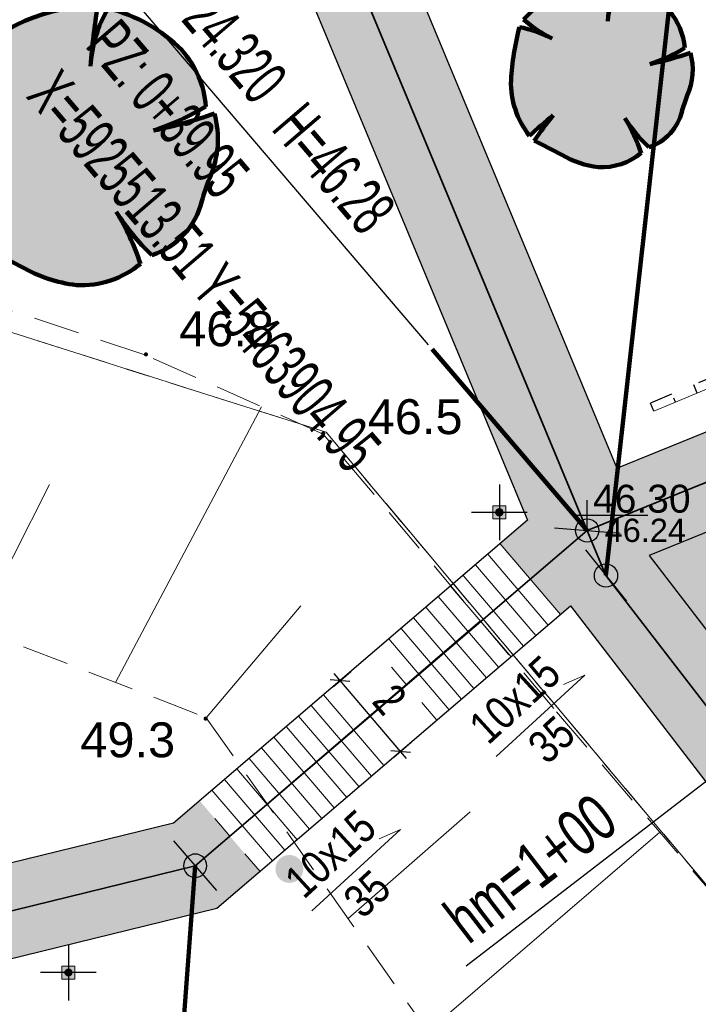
# Model space of a CAD drawing. Header units: metres. Extents: x 0 to 5465380, y 0 to 5925815.
# Tile 37 of 141: x 5463893 to 5463907, y 5925503 to 5925524. Entities that reach past the tile are written whole.
import ezdxf

# ---------------------------------------------------------------- set-up
doc = ezdxf.new("R2010")
doc.units = ezdxf.units.M
for name, pattern in [('1_1MM', [1, 0.5, -0.5]), ('ACAD_ISO10W100', [18.5, 12, -3, 0.5, -3]), ('CENTER2', [1.125, 0.75, -0.125, 0.125, -0.125]), ('HIDDEN', [0.375, 0.25, -0.125]), ('PRZER1-1', [2, 1, -1]), ('PRZER2-1', [3, 2, -1]), ('PRZER3-1', [4, 3, -1])]:
    doc.linetypes.add(name, pattern=pattern)
for name, color, linetype, lineweight in [('! DB - Nawierzchnia zjazdów', 6, 'Continuous', 30), ('#DEMCAD_OPR.OŚW.ZEW_1_Nr_Pióra__3', 30, 'Continuous', 18), ('#DEMCAD_OPR.OŚW.ZEW_1_Nr_Pióra__5', 161, 'Continuous', 25), ('#DEMCAD_OPR.OŚW.ZEW_1_Nr_Pióra__6', 5, 'Continuous', 35), ('$DR - obrzeże 8x30', 34, 'Continuous', 30), ('$DR - osie ścieżek', 7, 'CENTER2', 15), ('$DR - schody', 7, 'Continuous', 13), ('$DR - wyp. chodnik', 44, 'Continuous', 5), ('$DR - zał. arch.', 7, 'Continuous', 13), ('$DR - zał. droga', 7, 'Continuous', 13), ('$DR - zał. mapa', 250, 'Continuous', 0), ('0_Nr_Pióra__205', 150, 'Continuous', 200), ('____rosliny_Nr_Pióra__161', 62, 'Continuous', 0), ('____rosliny_Nr_Pióra__165', 62, 'Continuous', 200)]:
    doc.layers.add(name, color=color, linetype=linetype, lineweight=lineweight)
for name, color, linetype in [('$DR - wymiary', 7, 'Continuous'), ('____rosliny', 7, 'Continuous'), ('AecObjExplode_rys 1_Vport_D5A', 7, 'Continuous'), ('AecObjExplode_rys 3_Vport_DDD', 7, 'Continuous'), ('AecObjExplode_rys 4_Vport_E22', 7, 'Continuous'), ('C-DROGI-SYTUACJA', 7, 'Continuous'), ('C-DROGI-SYTUACJA-ETYKIETY', 7, 'Continuous'), ('C-TEREN-SKARPY', 94, 'Continuous')]:
    doc.layers.add(name, color=color, linetype=linetype)
for name, color, linetype, lineweight, true_color in [('CC_Punkt wysokościowy', 7, 'Continuous', 18, 0x0a0909), ('CC_Skarpa', 7, 'PRZER2-1', 18, 0x0a0909), ('EGBK02', 7, 'PRZER3-1', 18, 0x008000), ('EGBU01', 7, 'PRZER1-1', 18, 0x008000)]:
    doc.layers.add(name, color=color, linetype=linetype, lineweight=lineweight, true_color=true_color)
doc.styles.add('Arial', font='arial.ttf')
doc.styles.add('ARIAL 2', font='ARIALN.TTF')
doc.styles.add('simplex', font='ARIALN.TTF', dxfattribs={"width": 0.7})
doc.styles.get("Standard").update_dxf_attribs({"font": 'arial.ttf'})
doc.dimstyles.new('LINIOWY', dxfattribs={"dimtxt": 0.7, "dimasz": 0.3, "dimexe": 0.3, "dimexo": 0, "dimgap": 0.2, "dimtad": 1, "dimzin": 9, "dimdsep": 46, "dimtxsty": 'ARIAL 2', "dimblk": 'OBLIQUE', "dimcen": 0, "dimdle": 0.2, "dimclrd": 7, "dimclre": 7, "dimclrt": 1, "dimadec": 0, "dimazin": 0, "dimtfac": 1, "dimtofl": 0, "dimtmove": 1, "dimatfit": 3, "dimldrblk": 'OBLIQUE', "dimfxl": 0.3, "dimfxlon": 1, "dimtolj": 1, "dimtzin": 1, "dimarcsym": 0})
pattern_1 = [(37.5, (500, 0), (-0.01600031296, 0.48941323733), [0, -0.38608, 0, -0.4318, 0, -0.41275]), (7.5, (500, 0), (0.44952328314, 0.71682510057), [0, -0.20828, 0, -0.34798, 0, -0.13335]), (327.5, (499.6876, 0), (0.790992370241, 0.001437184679), [0, -0.127, 0, -0.4572, 0, -0.5969]), (317.5, (499.6876, 0), (0.76355645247, 0.22292932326), [0, -0.0635, 0, -0.29972, 0, -0.3429])]

# ---------------------------------------------------------------- blocks, each defined once
blk = doc.blocks.new('GK.6640.1913.2022 szara')
at = {"layer": 'CC_Punkt wysokościowy'}
for points in [[(5463895.51, 5925517.293, 1), (5463895.42, 5925517.293, 1)], [(5463899.321, 5925515.591, 1), (5463899.231, 5925515.591, 1)], [(5463896.793, 5925509.467, 1), (5463896.703, 5925509.467, 1)]]:
    blk.add_hatch(color=252, dxfattribs=at).paths.add_polyline_path(points)
at = {"layer": 'CC_Skarpa', "color": 252, "ltscale": 0.5}
for p, q in [((5463895.44, 5925517.284), (5463864.924, 5925527.372)), ((5463899.278, 5925515.579), (5463895.44, 5925517.284)), ((5463904.233, 5925509.687), (5463899.278, 5925515.579)), ((5463888.641, 5925512.637), (5463896.762, 5925509.486)), ((5463896.762, 5925509.486), (5463905.237, 5925497.494))]:
    blk.add_line(p, q, dxfattribs=at)
at = {"layer": 'CC_Skarpa', "color": 252, "linetype": 'Continuous'}
for points in [[(5463897.949, 5925516.169), (5463894.809, 5925510.244)], [(5463891.82, 5925511.403), (5463893.391, 5925514.495)], [(5463896.762, 5925509.486), (5463898.797, 5925511.889)], [(5463902.651, 5925511.568), (5463898.071, 5925507.634)], [(5463899.811, 5925505.171), (5463902.437, 5925507.461)], [(5463901.527, 5925502.744), (5463906.515, 5925507.025)]]:
    blk.add_lwpolyline(points, dxfattribs=at)
at = {"layer": 'CC_Skarpa', "color": 252, "ltscale": 0.5}
blk.add_lwpolyline([(5463931.689, 5925440.267), (5463940.137, 5925443.742), (5463946.948, 5925448.19), (5463951.244, 5925452.123), (5463952.609, 5925454.049), (5463953.066, 5925457.228), (5463951.756, 5925461.416), (5463950.878, 5925471.737), (5463947.1, 5925482.79), (5463946.13, 5925487.11), (5463937.87, 5925497.24), (5463908.85, 5925504.3), (5463904.233, 5925509.687)], dxfattribs=at)
at = {"layer": 'EGBK02', "color": 252, "linetype": 'PRZER3-1', "lineweight": 18, "ltscale": 0.5}
blk.add_lwpolyline([(5463856.962, 5925537.116), (5463860.732, 5925527.855), (5463899.34, 5925515.62), (5463908.85, 5925504.3), (5463937.87, 5925497.24), (5463946.13, 5925487.11), (5463947.1, 5925482.79), (5463950.95, 5925472.07), (5463950.99, 5925465.56), (5463952.34, 5925458.74), (5463949.58, 5925451.92), (5463960.738, 5925457.702), (5463976.53, 5925486.659), (5463970.344, 5925578.524), (5463983.032, 5925590.042), (5463928.32, 5925650.72), (5463927.256, 5925651.9), (5463894.766, 5925638.737), (5463911.73, 5925597.06), (5463843.77, 5925569.527)], close=True, dxfattribs=at)
blk.add_lwpolyline([(5463949.58, 5925451.92), (5463952.34, 5925458.74), (5463950.99, 5925465.56), (5463950.95, 5925472.07), (5463947.1, 5925482.79), (5463946.13, 5925487.11), (5463937.87, 5925497.24), (5463908.85, 5925504.3), (5463899.34, 5925515.62), (5463860.732, 5925527.855), (5463856.962, 5925537.116), (5463843.77, 5925569.527), (5463911.73, 5925597.06), (5463894.766, 5925638.737), (5463873.872, 5925630.272)], dxfattribs=at)
at = {"layer": 'EGBU01', "color": 252, "linetype": 'PRZER1-1', "ltscale": 0.5}
blk.add_lwpolyline([(5463856.962, 5925537.116), (5463860.732, 5925527.855), (5463899.34, 5925515.62), (5463908.85, 5925504.3), (5463937.87, 5925497.24), (5463946.13, 5925487.11), (5463947.1, 5925482.79), (5463950.95, 5925472.07), (5463950.99, 5925465.56), (5463952.34, 5925458.74), (5463949.58, 5925451.92), (5463960.738, 5925457.702), (5463976.53, 5925486.659), (5463970.344, 5925578.524), (5463983.032, 5925590.042), (5463928.32, 5925650.72), (5463927.256, 5925651.9), (5463894.766, 5925638.737), (5463911.73, 5925597.06), (5463843.77, 5925569.527)], close=True, dxfattribs=at)
blk.add_lwpolyline([(5463806.614, 5925471.382), (5463834.211, 5925487.415), (5463882.115, 5925416.963), (5463949.58, 5925451.92), (5463952.34, 5925458.74), (5463950.99, 5925465.56), (5463950.95, 5925472.07), (5463947.1, 5925482.79), (5463946.13, 5925487.11), (5463937.87, 5925497.24), (5463908.85, 5925504.3), (5463899.34, 5925515.62), (5463860.732, 5925527.855)], dxfattribs=at)
at = {"layer": 'CC_Punkt wysokościowy', "color": 252, "lineweight": 0, "style": 'Arial'}
for s, p in [('46.8', (5463896.18, 5925517.469)), ('46.5', (5463900.233, 5925515.58)), ('49.3', (5463894.054, 5925508.636))]:
    blk.add_text(s, height=0.75, dxfattribs=at).set_placement(p)
blk = doc.blocks.new('Symbol drzewa rzut 1 12_2', base_point=(5464021.331, 5925651.474))
at = {"layer": '____rosliny_Nr_Pióra__161', "linetype": 'Continuous'}
blk.add_hatch(color=256, dxfattribs=at).paths.add_polyline_path([(5464019.976, 5925648.908, 0.102387), (5464021.145, 5925648.482, 0.189926), (5464022.532, 5925648.9, 0.058172), (5464022.043, 5925650.033, 0.060987), (5464022.784, 5925649.08, 0.261493), (5464023.889, 5925650.213, -0.023868), (5464024.071, 5925650.708, 0.176093), (5464024.209, 5925652.088, -0.033475), (5464022.89, 5925651.757, 0.059133), (5464024.03, 5925652.246, 0.165491), (5464023.55, 5925653.464, 0.138163), (5464021.983, 5925654.408, 0.117282), (5464021.574, 5925653.179, -0.017941), (5464021.76, 5925654.455, 0.21157), (5464018.862, 5925653.307, 0.07472), (5464019.763, 5925652.668, 0.066738), (5464018.72, 5925653.064, 0.048896), (5464018.403, 5925651.358, 0.176271), (5464018.949, 5925649.555, -0.009616), (5464019.736, 5925650.192, 0.030984), (5464019.1, 5925649.388, -0.00375)], flags=0)
at = {"layer": '____rosliny_Nr_Pióra__165', "linetype": 'Continuous'}
for centre, radius, start, end in [((5464021.606, 5925650.61), 3.848, 87.7038, 135.4874), ((5464039.435, 5925651.228), 17.968, 169.6537, 173.7651), ((5464024.363, 5925652.933), 2.799, 148.201, 174.9578), ((5464021.092, 5925651.156), 3.372, 43.1971, 74.6625), ((5464022, 5925652.149), 2.032, 2.7308, 40.3178), ((5464021.44, 5925655.985), 3.717, 226.083, 243.1759), ((5464027.263, 5925650.594), 8.893, 163.8748, 175.0721), ((5464017.763, 5925648.978), 4.197, 61.5472, 76.8198), ((5464021.4, 5925656.805), 5.263, 286.4462, 299.9827), ((5464021.086, 5925661.76), 10.165, 280.2246, 287.8936), ((5464022.242, 5925651.587), 2.029, 334.319, 14.2669), ((5464021.154, 5925651.207), 2.755, 176.8614, 216.849), ((5464029.159, 5925648.553), 5.525, 157.0402, 162.5092), ((5464035.9, 5925629.435), 26.309, 127.9083, 130.1121), ((5464025.894, 5925644.662), 8.277, 138.0797, 145.1786), ((5464022.327, 5925650.631), 1.616, 286.4227, 345.04), ((5464026.305, 5925652.583), 4.967, 210.8951, 224.8549), ((5464017.436, 5925647.374), 5.32, 16.6807, 29.9976), ((5463987.474, 5925590.705), 66.663, 60.81982, 61.67915), ((5464021.589, 5925651.518), 3.068, 238.2841, 261.668), ((5464021.307, 5925650.451), 1.976, 265.2902, 308.3056)]:
    blk.add_arc(centre, radius, start, end, dxfattribs=at)
blk = doc.blocks.new('Symbol drzewa rzut 1 12', base_point=(5464021.331, 5925651.474))
at = {"layer": '____rosliny_Nr_Pióra__161', "linetype": 'Continuous'}
blk.add_hatch(color=256, dxfattribs=at).paths.add_polyline_path([(5464020.428, 5925649.763, 0.102387), (5464021.207, 5925649.479, 0.189926), (5464022.131, 5925649.758, 0.058172), (5464021.806, 5925650.513, 0.060987), (5464022.3, 5925649.878, 0.261493), (5464023.036, 5925650.633, -0.023868), (5464023.157, 5925650.963, 0.176093), (5464023.249, 5925651.883, -0.033475), (5464022.37, 5925651.663, 0.059133), (5464023.13, 5925651.989, 0.165491), (5464022.81, 5925652.801, 0.138163), (5464021.766, 5925653.43, 0.117282), (5464021.493, 5925652.611, -0.017941), (5464021.617, 5925653.461, 0.21157), (5464019.685, 5925652.696, 0.07472), (5464020.285, 5925652.27, 0.066738), (5464019.59, 5925652.534, 0.048896), (5464019.379, 5925651.397, 0.176271), (5464019.743, 5925650.195, -0.009616), (5464020.267, 5925650.619, 0.030984), (5464019.843, 5925650.083, -0.00375)], flags=0)
at = {"layer": '____rosliny_Nr_Pióra__165', "linetype": 'Continuous'}
for centre, radius, start, end in [((5464021.514, 5925650.898), 2.565, 87.7038, 135.4874), ((5464033.401, 5925651.31), 11.978, 169.6537, 173.7651), ((5464023.352, 5925652.446), 1.866, 148.201, 174.9578), ((5464021.171, 5925651.262), 2.248, 43.1971, 74.6625), ((5464021.403, 5925654.481), 2.478, 226.083, 243.1759), ((5464021.777, 5925651.924), 1.355, 2.7308, 40.3178), ((5464025.286, 5925650.887), 5.929, 163.8748, 175.0721), ((5464018.952, 5925649.81), 2.798, 61.5472, 76.8198), ((5464021.377, 5925655.028), 3.509, 286.4462, 299.9827), ((5464021.167, 5925658.332), 6.776, 280.2246, 287.8936), ((5464021.938, 5925651.55), 1.353, 334.319, 14.2669), ((5464021.213, 5925651.296), 1.837, 176.8614, 216.849), ((5464026.549, 5925649.526), 3.684, 157.0402, 162.5092), ((5464031.043, 5925636.781), 17.539, 127.9083, 130.1121), ((5464024.373, 5925646.933), 5.518, 138.0797, 145.1786), ((5464021.995, 5925650.912), 1.078, 286.4227, 345.04), ((5464024.647, 5925652.213), 3.311, 210.8951, 224.8549), ((5464018.734, 5925648.74), 3.546, 16.6807, 29.9976), ((5463998.76, 5925610.961), 44.442, 60.8198, 61.6791), ((5464021.503, 5925651.503), 2.046, 238.2841, 261.668), ((5464021.315, 5925650.792), 1.317, 265.2902, 308.3056)]:
    blk.add_arc(centre, radius, start, end, dxfattribs=at)
blk = doc.blocks.new('świetlica_bezrzecze_PB_PZT oczyszczony')
at = {"layer": '#DEMCAD_OPR.OŚW.ZEW_1_Nr_Pióra__3', "linetype": 'Continuous'}
for points in [[(5463903.135, 5925513.899, 1), (5463902.99, 5925513.899, 1)], [(5463893.87, 5925504.01, 1), (5463893.725, 5925504.01, 1)]]:
    blk.add_hatch(color=256, dxfattribs=at).paths.add_polyline_path(points, flags=0)
at = {"layer": '#DEMCAD_OPR.OŚW.ZEW_1_Nr_Pióra__6', "linetype": 'Continuous'}
for points in [[(5463903.203, 5925514.039), (5463902.923, 5925514.039), (5463902.923, 5925513.759), (5463903.203, 5925513.759)], [(5463893.938, 5925504.15), (5463893.658, 5925504.15), (5463893.658, 5925503.87), (5463893.938, 5925503.87)]]:
    blk.add_hatch(color=256, dxfattribs=at).paths.add_polyline_path(points, flags=0)
at = {"layer": '0_Nr_Pióra__205', "linetype": 'Continuous'}
blk.add_hatch(color=256, dxfattribs=at).paths.add_polyline_path([(5463898.249, 5925506.236, 1), (5463898.849, 5925506.236, 1)], flags=0)
at = {"layer": '#DEMCAD_OPR.OŚW.ZEW_1_Nr_Pióra__3', "linetype": 'Continuous', "flags": 128}
for points in [[(5463902.923, 5925514.039), (5463903.203, 5925514.039), (5463903.203, 5925513.759), (5463902.923, 5925513.759)], [(5463893.658, 5925504.15), (5463893.938, 5925504.15), (5463893.938, 5925503.87), (5463893.658, 5925503.87)]]:
    blk.add_lwpolyline(points, close=True, dxfattribs=at)
at = {"layer": '#DEMCAD_OPR.OŚW.ZEW_1_Nr_Pióra__5', "linetype": 'Continuous', "flags": 128}
for points in [[(5463903.063, 5925514.499), (5463903.063, 5925513.299)], [(5463903.663, 5925513.899), (5463902.463, 5925513.899)], [(5463893.798, 5925504.61), (5463893.798, 5925503.41)], [(5463894.398, 5925504.01), (5463893.198, 5925504.01)]]:
    blk.add_lwpolyline(points, dxfattribs=at)
at = {"layer": '#DEMCAD_OPR.OŚW.ZEW_1_Nr_Pióra__6', "linetype": 'Continuous'}
for centre in [(5463903.063, 5925513.899), (5463893.798, 5925504.01)]:
    blk.add_circle(centre, 0.0725, dxfattribs=at)
at = {"layer": '____rosliny', "linetype": 'Continuous', "rotation": 1.544128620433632}
for name, p in [('Symbol drzewa rzut 1 12', (5463905.263, 5925523.315)), ('Symbol drzewa rzut 1 12_2', (5463894.076, 5925521.779))]:
    blk.add_blockref(name, p, dxfattribs=at)
blk = doc.blocks.new('Rys. 2. Plan sytuacyjny Cynamonowa')
at = {"layer": '! DB - Nawierzchnia zjazdów', "lineweight": 9, "true_color": 0x5994a6}
h = blk.add_hatch(dxfattribs=at)
h.set_pattern_fill('ANSI37', color=135, scale=0.15, angle=26)
h.set_pattern_definition([(71, (0, 0), (-0.45030322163, 0.15505183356), []), (161, (0, 0), (-0.15505183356, -0.45030322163), [])])
edge = h.paths.add_edge_path()
edge.add_line((5463812.143, 5925608.65), (5463827.843, 5925615.171))
edge.add_arc((5463830.144, 5925609.63), 6, 112.5554, 202.1104)
edge.add_line((5463824.586, 5925607.372), (5463896.975, 5925429.191))
edge.add_arc((5463902.534, 5925431.449), 6, 202.1104, 297.3667)
edge.add_line((5463905.292, 5925426.121), (5463890.131, 5925418.273))
edge.add_arc((5463887.373, 5925423.602), 6, 297.3667, 382.1104)
edge.add_line((5463892.931, 5925425.86), (5463820.003, 5925605.367))
edge.add_arc((5463814.444, 5925603.109), 6, 22.1104, 112.5569)
blk = doc.blocks.new('_OBLIQUE')
at = {"color": 0, "linetype": 'ByBlock'}
blk.add_line((-0.5, -0.5), (0.5, 0.5), dxfattribs=at)
blk = doc.blocks.new('*D78')
at = {"layer": '$DR - wymiary', "color": 7, "lineweight": -2, "transparency": 16777216}
for p, q in [((5463899.494, 5925510.16), (5463899.868, 5925510.479)), ((5463901.069, 5925508.612), (5463899.51, 5925510.436)), ((5463900.794, 5925508.64), (5463901.167, 5925508.959))]:
    blk.add_line(p, q, dxfattribs=at)
at = {"layer": 'Defpoints', "color": 0, "transparency": 16777216}
for p in [(5463899.494, 5925510.16), (5463899.64, 5925510.284), (5463900.794, 5925508.64)]:
    blk.add_point(p, dxfattribs=at)
at = {"layer": '$DR - wymiary', "color": 7, "lineweight": -2, "transparency": 16777216, "xscale": 0.3, "yscale": 0.3, "zscale": 0.3}
for p, rotation in [((5463899.64, 5925510.284), 130.5200557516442), ((5463900.939, 5925508.764), 310.5200557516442)]:
    blk.add_blockref('_OBLIQUE', p, dxfattribs=dict(at, rotation=rotation))
at = {"layer": '$DR - wymiary', "color": 1, "transparency": 16777216, "insert": (5463900.708, 5925509.882), "char_height": 0.7, "attachment_point": 5, "rotation": 310.5201, "style": 'ARIAL 2'}
blk.add_mtext('\\A1;2', dxfattribs=at)
blk = doc.blocks.new('*D133')
at = {"layer": '$DR - wymiary', "color": 7, "lineweight": -2, "transparency": 16777216}
for p, q in [((5463958.17, 5925515.873), (5463958.986, 5925515.873)), ((5463958.986, 5925515.873), (5463959.586, 5925514.871)), ((5463959.586, 5925514.871), (5463964.552, 5925514.871))]:
    blk.add_line(p, q, dxfattribs=at)
at = {"layer": 'Defpoints', "color": 0, "transparency": 16777216}
for p in [(5463958.17, 5925515.873), (5463960.186, 5925514.871), (0, 0)]:
    blk.add_point(p, dxfattribs=at)
at = {"layer": '$DR - wymiary', "color": 1, "transparency": 16777216, "insert": (5463962.469, 5925515.428), "char_height": 0.7, "attachment_point": 5, "style": 'ARIAL 2'}
blk.add_mtext('\\A1;5925515.87', dxfattribs=at)
blk = doc.blocks.new('*D134')
at = {"layer": '$DR - wymiary', "color": 7, "lineweight": -2, "transparency": 16777216}
for p, q in [((5463958.17, 5925515.873), (5463958.17, 5925515.181)), ((5463958.17, 5925515.181), (5463956.957, 5925514.581)), ((5463956.957, 5925514.581), (5463956.957, 5925509.614))]:
    blk.add_line(p, q, dxfattribs=at)
at = {"layer": 'Defpoints', "color": 0, "transparency": 16777216}
for p in [(5463958.17, 5925515.873), (5463956.957, 5925513.981), (0, 0)]:
    blk.add_point(p, dxfattribs=at)
at = {"layer": '$DR - wymiary', "color": 1, "transparency": 16777216, "insert": (5463956.399, 5925511.698), "char_height": 0.7, "attachment_point": 5, "rotation": 90, "style": 'ARIAL 2'}
blk.add_mtext('\\A1;5463958.17', dxfattribs=at)
blk = doc.blocks.new('*D135')
at = {"layer": '$DR - wymiary', "color": 7, "lineweight": -2, "transparency": 16777216}
for p, q in [((5463954.935, 5925543.267), (5463950.079, 5925543.267)), ((5463955.535, 5925542.11), (5463954.935, 5925543.267)), ((5463956.528, 5925542.11), (5463955.535, 5925542.11))]:
    blk.add_line(p, q, dxfattribs=at)
at = {"layer": 'Defpoints', "color": 0, "transparency": 16777216}
for p in [(5463954.335, 5925543.267), (5463956.528, 5925542.11), (0, 0)]:
    blk.add_point(p, dxfattribs=at)
at = {"layer": '$DR - wymiary', "color": 1, "transparency": 16777216, "insert": (5463952.107, 5925543.825), "char_height": 0.7, "attachment_point": 5, "style": 'ARIAL 2'}
blk.add_mtext('\\A1;5925542.11', dxfattribs=at)
blk = doc.blocks.new('*D136')
at = {"layer": '$DR - wymiary', "color": 7, "lineweight": -2, "transparency": 16777216}
blk.add_line((5463956.528, 5925542.11), (5463956.528, 5925536.093), dxfattribs=at)
at = {"layer": 'Defpoints', "color": 0, "transparency": 16777216}
for p in [(5463956.528, 5925542.11), (5463956.528, 5925540.459), (0, 0)]:
    blk.add_point(p, dxfattribs=at)
at = {"layer": '$DR - wymiary', "color": 1, "transparency": 16777216, "insert": (5463955.971, 5925538.176), "char_height": 0.7, "attachment_point": 5, "rotation": 90, "style": 'ARIAL 2'}
blk.add_mtext('\\A1;5463956.53', dxfattribs=at)
blk = doc.blocks.new('*D137')
at = {"layer": '$DR - wymiary', "color": 7, "lineweight": -2, "transparency": 16777216}
blk.add_line((5463958.724, 5925585.382), (5463964.93, 5925585.382), dxfattribs=at)
at = {"layer": 'Defpoints', "color": 0, "transparency": 16777216}
for p in [(5463958.724, 5925585.382), (5463960.561, 5925585.382), (0, 0)]:
    blk.add_point(p, dxfattribs=at)
at = {"layer": '$DR - wymiary', "color": 1, "transparency": 16777216, "insert": (5463962.845, 5925585.94), "char_height": 0.7, "attachment_point": 5, "style": 'ARIAL 2'}
blk.add_mtext('\\A1;5925585.38', dxfattribs=at)
blk = doc.blocks.new('*D138')
at = {"layer": '$DR - wymiary', "color": 7, "lineweight": -2, "transparency": 16777216}
blk.add_line((5463958.724, 5925585.382), (5463958.724, 5925592.131), dxfattribs=at)
at = {"layer": 'Defpoints', "color": 0, "transparency": 16777216}
for p in [(5463958.724, 5925587.769), (5463958.724, 5925585.382), (0, 0)]:
    blk.add_point(p, dxfattribs=at)
at = {"layer": '$DR - wymiary', "color": 1, "transparency": 16777216, "insert": (5463958.166, 5925590.05), "char_height": 0.7, "attachment_point": 5, "rotation": 90, "style": 'ARIAL 2'}
blk.add_mtext('\\A1;5463958.72', dxfattribs=at)
blk = doc.blocks.new('*D139')
at = {"layer": '$DR - wymiary', "color": 7, "lineweight": -2, "transparency": 16777216}
blk.add_line((5463922.753, 5925589.968), (5463916.372, 5925589.968), dxfattribs=at)
at = {"layer": 'Defpoints', "color": 0, "transparency": 16777216}
for p in [(5463920.738, 5925589.968), (5463922.753, 5925589.968), (0, 0)]:
    blk.add_point(p, dxfattribs=at)
at = {"layer": '$DR - wymiary', "color": 1, "transparency": 16777216, "insert": (5463918.455, 5925590.526), "char_height": 0.7, "attachment_point": 5, "style": 'ARIAL 2'}
blk.add_mtext('\\A1;5925589.97', dxfattribs=at)
blk = doc.blocks.new('*D140')
at = {"layer": '$DR - wymiary', "color": 7, "lineweight": -2, "transparency": 16777216}
blk.add_line((5463922.753, 5925589.968), (5463922.753, 5925583.407), dxfattribs=at)
at = {"layer": 'Defpoints', "color": 0, "transparency": 16777216}
for p in [(5463922.753, 5925589.968), (5463922.753, 5925587.778), (0, 0)]:
    blk.add_point(p, dxfattribs=at)
at = {"layer": '$DR - wymiary', "color": 1, "transparency": 16777216, "insert": (5463922.195, 5925585.493), "char_height": 0.7, "attachment_point": 5, "rotation": 90, "style": 'ARIAL 2'}
blk.add_mtext('\\A1;5463922.75', dxfattribs=at)
blk = doc.blocks.new('*D141')
at = {"layer": '$DR - wymiary', "color": 7, "lineweight": -2, "transparency": 16777216}
blk.add_line((5463902.252, 5925579.937), (5463902.252, 5925574.012), dxfattribs=at)
at = {"layer": 'Defpoints', "color": 0, "transparency": 16777216}
for p in [(5463902.252, 5925579.937), (5463902.252, 5925578.383), (0, 0)]:
    blk.add_point(p, dxfattribs=at)
at = {"layer": '$DR - wymiary', "color": 1, "transparency": 16777216, "insert": (5463901.695, 5925576.097), "char_height": 0.7, "attachment_point": 5, "rotation": 90, "style": 'ARIAL 2'}
blk.add_mtext('\\A1;5463902.25', dxfattribs=at)
blk = doc.blocks.new('*D142')
at = {"layer": '$DR - wymiary', "color": 7, "lineweight": -2, "transparency": 16777216}
blk.add_line((5463902.252, 5925579.937), (5463895.575, 5925579.937), dxfattribs=at)
at = {"layer": 'Defpoints', "color": 0, "transparency": 16777216}
for p in [(5463899.94, 5925579.937), (5463902.252, 5925579.937), (0, 0)]:
    blk.add_point(p, dxfattribs=at)
at = {"layer": '$DR - wymiary', "color": 1, "transparency": 16777216, "insert": (5463897.658, 5925580.495), "char_height": 0.7, "attachment_point": 5, "style": 'ARIAL 2'}
blk.add_mtext('\\A1;5925579.94', dxfattribs=at)
blk = doc.blocks.new('AeccTickCircle')
at = {"color": 0, "linetype": 'ByBlock', "lineweight": -2}
blk.add_circle((0, 0), 0.5, dxfattribs=at)
blk = doc.blocks.new('kota')
at = {"color": 0, "linetype": 'ByBlock', "lineweight": -2}
for p, q in [((0, 0), (0, 1)), ((2, 0.5), (-0.5, 0.5)), ((-0.5, 0.5), (0, 0))]:
    blk.add_line(p, q, dxfattribs=at)
blk = doc.blocks.new('AecObjExplode_rys 1_Vport_D5A')
at = {"layer": 'C-DROGI-SYTUACJA', "color": 152, "linetype": 'ACAD_ISO10W100', "lineweight": 35, "ltscale": 4}
for p, q in [((5463889.13, 5925551.523), (5463905.355, 5925512.541)), ((5463904.952, 5925513.509), (5463927.486, 5925522.658)), ((5463896.524, 5925506.305), (5463904.952, 5925513.509)), ((5463905.355, 5925512.541), (5463911.184, 5925504.964)), ((5463873.067, 5925500.564), (5463896.524, 5925506.305))]:
    blk.add_line(p, q, dxfattribs=at)
at = {"layer": 'C-DROGI-SYTUACJA', "color": 92, "linetype": 'Continuous', "lineweight": 9}
blk.add_line((5463925.109, 5925523.832), (5463906.381, 5925516.075), dxfattribs=at)
at = {"layer": 'C-DROGI-SYTUACJA-ETYKIETY', "color": 1, "linetype": 'Continuous', "lineweight": -3}
for p, q in [((5463901.541, 5925517.5), (5463895.044, 5925525.102)), ((5463908.294, 5925508.72), (5463902.35, 5925504.147))]:
    blk.add_line(p, q, dxfattribs=at)
at = {"layer": 'C-TEREN-SKARPY', "color": 92, "linetype": 'HIDDEN', "lineweight": -3, "ltscale": 5}
blk.add_line((5463911.954, 5925518.612), (5463906.31, 5925516.246), dxfattribs=at)
at = {"layer": 'C-TEREN-SKARPY', "color": 92, "linetype": 'Continuous', "lineweight": -3}
for p, q in [((5463907.317, 5925516.462, 46.205), (5463907.244, 5925516.638, 46.11)), ((5463906.381, 5925516.075), (5463906.31, 5925516.246)), ((5463906.849, 5925516.269, 46.228), (5463906.813, 5925516.355, 46.181))]:
    blk.add_line(p, q, dxfattribs=at)
at = {"layer": '$DR - wymiary', "color": 7, "linetype": 'Continuous', "lineweight": -3, "xscale": 0.6500000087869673, "yscale": 0.6500000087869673, "zscale": 0.6500000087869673}
blk.add_blockref('kota', (5463904.952, 5925513.509), dxfattribs=at)
at = {"layer": '$DR - wymiary', "color": 1, "linetype": 'Continuous', "lineweight": -3}
for p, xscale, yscale, zscale, rotation in [((5463904.952, 5925513.509), 0.4999999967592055, 0.4999999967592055, 0.4999999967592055, 40.52005576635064), ((5463905.355, 5925512.541), 0.4999999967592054, 0.4999999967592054, 0.4999999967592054, 292.5970877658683)]:
    blk.add_blockref('AeccTickCircle', p, dxfattribs=dict(at, xscale=xscale, yscale=yscale, zscale=zscale, rotation=rotation))
at = {"layer": '$DR - wymiary', "color": 1, "linetype": 'Continuous', "lineweight": -3, "extrusion": (2.91175e-17, -1.18953e-16, -1), "xscale": 0.4999999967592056, "yscale": 0.4999999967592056, "zscale": 0.4999999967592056, "rotation": 166.2455059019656}
blk.add_blockref('AeccTickCircle', (-5463896.524, 5925506.305), dxfattribs=at)
at = {"layer": 'C-DROGI-SYTUACJA-ETYKIETY', "color": 1, "linetype": 'Continuous', "lineweight": -3, "char_height": 1, "style": 'simplex'}
for s, insert, attachment_point, rotation in [('{\\fArial Narrow|b0|i0|c0|p34;L=24.320}', (5463895.598, 5925525.165), 7, 310.52), ('PZ: 0+39.95\\PX=5925513.51 Y=5463904.95', (5463894.895, 5925524.564), 1, 310.52), ('{\\fArial|b0|i0|c0|p34;hm=\\fArial|b0|i0|c238|p34;1+00\\fArial|b0|i0|c0|p34;}', (5463902.407, 5925504.585), 7, 37.572), ('PZ: 1+04.74\\PX=5925504.96 Y=5463911.18', (5463902.875, 5925494.643), 7, 37.572)]:
    blk.add_mtext(s, dxfattribs=dict(at, insert=insert, attachment_point=attachment_point, rotation=rotation))
at = {"layer": 'C-DROGI-SYTUACJA-ETYKIETY', "color": 7, "linetype": 'Continuous', "lineweight": -3, "insert": (5463898.899, 5925522.779), "char_height": 1, "attachment_point": 1, "rotation": 310.52, "style": 'simplex'}
blk.add_mtext('{\\fArial Narrow|b0|i0|c238|p34;H=}46.28', dxfattribs=at)
at = {"layer": 'C-DROGI-SYTUACJA-ETYKIETY', "color": 1, "linetype": 'Continuous', "lineweight": -3, "insert": (5463905.077, 5925513.884), "char_height": 0.6, "attachment_point": 7}
blk.add_mtext('46.30', dxfattribs=at)
at = {"layer": 'C-DROGI-SYTUACJA-ETYKIETY', "color": 7, "linetype": 'Continuous', "lineweight": -3, "insert": (5463905.327, 5925513.509), "char_height": 0.5, "attachment_point": 4}
blk.add_mtext('{\\fArial|b0|i0|c238|p34;46.24}', dxfattribs=at)
at = {"layer": 'C-DROGI-SYTUACJA-ETYKIETY', "color": 7, "linetype": 'Continuous', "lineweight": -3}
for points in [[(5463905.355, 5925512.541), (5463906.706, 5925524.682)], [(5463904.952, 5925513.509), (5463901.622, 5925517.405)], [(5463896.524, 5925506.305), (5463896.101, 5925500.589)]]:
    blk.add_leader(points, dimstyle='LINIOWY', override={"dimscale": 1, "dimasz": 0, "dimclrd": 256, "dimlwd": 65535}, dxfattribs=at)
blk = doc.blocks.new('AecObjExplode_rys 4_Vport_E22')
at = {"layer": 'C-DROGI-SYTUACJA', "color": 152, "linetype": 'ACAD_ISO10W100', "lineweight": 35, "ltscale": 4}
for p, q in [((5463889.13, 5925551.523), (5463905.355, 5925512.541)), ((5463904.952, 5925513.509), (5463927.486, 5925522.658)), ((5463896.524, 5925506.305), (5463904.952, 5925513.509)), ((5463905.355, 5925512.541), (5463911.184, 5925504.964)), ((5463873.067, 5925500.564), (5463896.524, 5925506.305))]:
    blk.add_line(p, q, dxfattribs=at)
at = {"layer": 'C-DROGI-SYTUACJA', "color": 92, "linetype": 'Continuous', "lineweight": 9}
blk.add_line((5463925.109, 5925523.832), (5463906.381, 5925516.075), dxfattribs=at)
at = {"layer": 'C-DROGI-SYTUACJA-ETYKIETY', "color": 1, "linetype": 'Continuous', "lineweight": -3}
for p, q in [((5463901.541, 5925517.5), (5463895.044, 5925525.102)), ((5463908.294, 5925508.72), (5463902.35, 5925504.147))]:
    blk.add_line(p, q, dxfattribs=at)
at = {"layer": 'C-TEREN-SKARPY', "color": 92, "linetype": 'HIDDEN', "lineweight": -3, "ltscale": 5}
blk.add_line((5463911.954, 5925518.612), (5463906.31, 5925516.246), dxfattribs=at)
at = {"layer": 'C-TEREN-SKARPY', "color": 92, "linetype": 'Continuous', "lineweight": -3}
for p, q in [((5463907.317, 5925516.462, 46.205), (5463907.244, 5925516.638, 46.11)), ((5463906.381, 5925516.075), (5463906.31, 5925516.246)), ((5463906.849, 5925516.269, 46.228), (5463906.813, 5925516.355, 46.181))]:
    blk.add_line(p, q, dxfattribs=at)
at = {"layer": '$DR - wymiary', "color": 7, "linetype": 'Continuous', "lineweight": -3, "xscale": 0.6500000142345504, "yscale": 0.6500000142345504, "zscale": 0.6500000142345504}
blk.add_blockref('kota', (5463904.952, 5925513.509), dxfattribs=at)
at = {"layer": '$DR - wymiary', "color": 1, "linetype": 'Continuous', "lineweight": -3, "xscale": 0.500000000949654, "yscale": 0.500000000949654, "zscale": 0.500000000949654}
for p, rotation in [((5463904.952, 5925513.509), 40.52005576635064), ((5463905.355, 5925512.541), 292.5970877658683)]:
    blk.add_blockref('AeccTickCircle', p, dxfattribs=dict(at, rotation=rotation))
at = {"layer": '$DR - wymiary', "color": 1, "linetype": 'Continuous', "lineweight": -3, "extrusion": (2.91175e-17, -1.18953e-16, -1), "xscale": 0.5000000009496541, "yscale": 0.5000000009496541, "zscale": 0.5000000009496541, "rotation": 166.2455059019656}
blk.add_blockref('AeccTickCircle', (-5463896.524, 5925506.305), dxfattribs=at)
at = {"layer": 'C-DROGI-SYTUACJA-ETYKIETY', "color": 1, "linetype": 'Continuous', "lineweight": -3, "char_height": 1, "style": 'simplex'}
for s, insert, attachment_point, rotation in [('{\\fArial Narrow|b0|i0|c0|p34;L=24.320}', (5463895.598, 5925525.165), 7, 310.52), ('PZ: 0+39.95\\PX=5925513.51 Y=5463904.95', (5463894.895, 5925524.564), 1, 310.52), ('{\\fArial|b0|i0|c0|p34;hm=\\fArial|b0|i0|c238|p34;1+00\\fArial|b0|i0|c0|p34;}', (5463902.407, 5925504.585), 7, 37.572), ('PZ: 1+04.74\\PX=5925504.96 Y=5463911.18', (5463902.875, 5925494.643), 7, 37.572)]:
    blk.add_mtext(s, dxfattribs=dict(at, insert=insert, attachment_point=attachment_point, rotation=rotation))
at = {"layer": 'C-DROGI-SYTUACJA-ETYKIETY', "color": 7, "linetype": 'Continuous', "lineweight": -3, "insert": (5463898.899, 5925522.779), "char_height": 1, "attachment_point": 1, "rotation": 310.52, "style": 'simplex'}
blk.add_mtext('{\\fArial Narrow|b0|i0|c238|p34;H=}46.28', dxfattribs=at)
at = {"layer": 'C-DROGI-SYTUACJA-ETYKIETY', "color": 1, "linetype": 'Continuous', "lineweight": -3, "insert": (5463905.077, 5925513.884), "char_height": 0.6, "attachment_point": 7}
blk.add_mtext('46.30', dxfattribs=at)
at = {"layer": 'C-DROGI-SYTUACJA-ETYKIETY', "color": 7, "linetype": 'Continuous', "lineweight": -3, "insert": (5463905.327, 5925513.509), "char_height": 0.5, "attachment_point": 4}
blk.add_mtext('{\\fArial|b0|i0|c238|p34;46.24}', dxfattribs=at)
at = {"layer": 'C-DROGI-SYTUACJA-ETYKIETY', "color": 7, "linetype": 'Continuous', "lineweight": -3}
for points in [[(5463905.355, 5925512.541), (5463906.706, 5925524.682)], [(5463904.952, 5925513.509), (5463901.622, 5925517.405)], [(5463896.524, 5925506.305), (5463896.101, 5925500.589)]]:
    blk.add_leader(points, dimstyle='LINIOWY', override={"dimscale": 1, "dimasz": 0, "dimclrd": 256, "dimlwd": 65535}, dxfattribs=at)
blk = doc.blocks.new('AecObjExplode_rys 3_Vport_DDD')
at = {"layer": 'C-DROGI-SYTUACJA', "color": 152, "linetype": 'ACAD_ISO10W100', "lineweight": 35, "ltscale": 4}
for p, q in [((5463889.13, 5925551.523), (5463905.355, 5925512.541)), ((5463904.952, 5925513.509), (5463927.486, 5925522.658)), ((5463896.524, 5925506.305), (5463904.952, 5925513.509)), ((5463905.355, 5925512.541), (5463911.184, 5925504.964)), ((5463873.067, 5925500.564), (5463896.524, 5925506.305))]:
    blk.add_line(p, q, dxfattribs=at)
at = {"layer": 'C-DROGI-SYTUACJA', "color": 92, "linetype": 'Continuous', "lineweight": 9}
blk.add_line((5463925.109, 5925523.832), (5463906.381, 5925516.075), dxfattribs=at)
at = {"layer": 'C-DROGI-SYTUACJA-ETYKIETY', "color": 1, "linetype": 'Continuous', "lineweight": -3}
for p, q in [((5463901.541, 5925517.5), (5463895.044, 5925525.102)), ((5463908.294, 5925508.72), (5463902.35, 5925504.147))]:
    blk.add_line(p, q, dxfattribs=at)
at = {"layer": 'C-TEREN-SKARPY', "color": 92, "linetype": 'HIDDEN', "lineweight": -3, "ltscale": 5}
blk.add_line((5463911.954, 5925518.612), (5463906.31, 5925516.246), dxfattribs=at)
at = {"layer": '$DR - wymiary', "color": 7, "linetype": 'Continuous', "lineweight": -3, "xscale": 0.6500000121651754, "yscale": 0.6500000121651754, "zscale": 0.6500000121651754}
blk.add_blockref('kota', (5463904.952, 5925513.509), dxfattribs=at)
at = {"layer": '$DR - wymiary', "color": 1, "linetype": 'Continuous', "lineweight": -3}
for p, xscale, yscale, zscale, rotation in [((5463904.952, 5925513.509), 0.4999999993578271, 0.4999999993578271, 0.4999999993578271, 40.52005576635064), ((5463905.355, 5925512.541), 0.499999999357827, 0.499999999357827, 0.499999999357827, 292.5970877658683)]:
    blk.add_blockref('AeccTickCircle', p, dxfattribs=dict(at, xscale=xscale, yscale=yscale, zscale=zscale, rotation=rotation))
at = {"layer": '$DR - wymiary', "color": 1, "linetype": 'Continuous', "lineweight": -3, "extrusion": (2.91175e-17, -1.18953e-16, -1), "xscale": 0.4999999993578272, "yscale": 0.4999999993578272, "zscale": 0.4999999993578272, "rotation": 166.2455059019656}
blk.add_blockref('AeccTickCircle', (-5463896.524, 5925506.305), dxfattribs=at)
at = {"layer": 'C-DROGI-SYTUACJA-ETYKIETY', "color": 1, "linetype": 'Continuous', "lineweight": -3, "char_height": 1, "style": 'simplex'}
for s, insert, attachment_point, rotation in [('{\\fArial Narrow|b0|i0|c0|p34;L=24.320}', (5463895.598, 5925525.165), 7, 310.52), ('PZ: 0+39.95\\PX=5925513.51 Y=5463904.95', (5463894.895, 5925524.564), 1, 310.52), ('{\\fArial|b0|i0|c0|p34;hm=\\fArial|b0|i0|c238|p34;1+00\\fArial|b0|i0|c0|p34;}', (5463902.407, 5925504.585), 7, 37.572), ('PZ: 1+04.74\\PX=5925504.96 Y=5463911.18', (5463902.875, 5925494.643), 7, 37.572)]:
    blk.add_mtext(s, dxfattribs=dict(at, insert=insert, attachment_point=attachment_point, rotation=rotation))
at = {"layer": 'C-DROGI-SYTUACJA-ETYKIETY', "color": 7, "linetype": 'Continuous', "lineweight": -3, "insert": (5463898.899, 5925522.779), "char_height": 1, "attachment_point": 1, "rotation": 310.52, "style": 'simplex'}
blk.add_mtext('{\\fArial Narrow|b0|i0|c238|p34;H=}46.28', dxfattribs=at)
at = {"layer": 'C-DROGI-SYTUACJA-ETYKIETY', "color": 1, "linetype": 'Continuous', "lineweight": -3, "insert": (5463905.077, 5925513.884), "char_height": 0.6, "attachment_point": 7}
blk.add_mtext('46.30', dxfattribs=at)
at = {"layer": 'C-DROGI-SYTUACJA-ETYKIETY', "color": 7, "linetype": 'Continuous', "lineweight": -3, "insert": (5463905.327, 5925513.509), "char_height": 0.5, "attachment_point": 4}
blk.add_mtext('{\\fArial|b0|i0|c238|p34;46.24}', dxfattribs=at)
at = {"layer": 'C-DROGI-SYTUACJA-ETYKIETY', "color": 7, "linetype": 'Continuous', "lineweight": -3}
for points in [[(5463905.355, 5925512.541), (5463906.706, 5925524.682)], [(5463904.952, 5925513.509), (5463901.622, 5925517.405)], [(5463896.524, 5925506.305), (5463896.101, 5925500.589)]]:
    blk.add_leader(points, dimstyle='LINIOWY', override={"dimscale": 1, "dimasz": 0, "dimclrd": 256, "dimlwd": 65535}, dxfattribs=at)

msp = doc.modelspace()

# ---------------------------------------------------------------- hatches: boundary and pattern name
at = {"layer": '$DR - wyp. chodnik'}
h = msp.add_hatch(dxfattribs=at)
h.set_pattern_fill('AR-SAND', color=256, scale=0.01)
h.set_pattern_definition(pattern_1)
h.paths.add_polyline_path([(5463958.811, 5925573.433, 1.284126), (5463952.971, 5925595.856), (5463945.622, 5925613.63), (5463944.143, 5925613.018), (5463946.37, 5925607.633, 0.194771), (5463934.37, 5925592.77, 0.959366), (5463910.944, 5925588.139, 1.531072), (5463902.406, 5925567.988), (5463893.559, 5925564.306, 0.384254), (5463887.764, 5925552.083), (5463862.231, 5925541.456), (5463863.153, 5925539.241), (5463888.637, 5925549.847), (5463903.669, 5925513.728), (5463903.08, 5925513.225), (5463904.38, 5925511.705), (5463904.595, 5925511.889), (5463910.657, 5925504.009), (5463924.399, 5925502.717), (5463924.162, 5925500.211), (5463926.552, 5925499.986), (5463926.788, 5925502.493), (5463940.548, 5925501.199), (5463939.758, 5925492.8), (5463941.75, 5925492.612), (5463945.889, 5925536.637, 1.642027), (5463958.177, 5925553.955)])
h.paths.add_polyline_path([(5463914.368, 5925570.584, -0.565703), (5463929.546, 5925559.395), (5463926.129, 5925523.186), (5463905.587, 5925514.846), (5463890.146, 5925551.946, -0.414214), (5463894.404, 5925562.275)], flags=16)
h.paths.add_polyline_path([(5463892.202, 5925579.937, -1), (5463912.302, 5925579.937, -1)], flags=16)
h.paths.add_polyline_path([(5463910.621, 5925571.408, 0.241691), (5463914.061, 5925581.767, 0.332), (5463928.141, 5925579.302), (5463928.394, 5925578.805)], flags=16)
h.paths.add_polyline_path([(5463921.709, 5925573.639), (5463929.394, 5925576.838), (5463944.809, 5925546.509), (5463940.735, 5925503.19), (5463926.976, 5925504.484), (5463932.165, 5925559.475, 0.382129)], flags=16)
h.paths.add_polyline_path([(5463912.703, 5925589.968, -1), (5463932.803, 5925589.968, -1)], flags=16)
h.paths.add_polyline_path([(5463929.85, 5925580.354, 0.111618), (5463933.295, 5925584.342, 0.375671), (5463956.374, 5925560.041), (5463956.18, 5925554.068, 0.258572), (5463946.204, 5925548.178)], flags=16)
h.paths.add_polyline_path([(5463947.101, 5925605.865), (5463951.602, 5925594.979, 0.663307), (5463956.814, 5925573.586), (5463956.436, 5925561.944, -0.732242)], flags=16)
h.paths.add_polyline_path([(5463948.674, 5925585.382, -1), (5463968.774, 5925585.382, -1)], flags=16)
h.paths.add_polyline_path([(5463956.118, 5925552.165), (5463955.923, 5925546.165, 8.05786), (5463957.918, 5925545.968), (5463958.115, 5925552.043, -20.041857)], flags=16)
h.paths.add_polyline_path([(5463926.126, 5925521.027), (5463924.587, 5925504.708), (5463911.711, 5925505.919), (5463906.286, 5925512.971)], flags=16)
h = msp.add_hatch(dxfattribs=at)
h.set_pattern_fill('AR-SAND', color=256, scale=0.01)
h.set_pattern_definition([(37.5, (0, 0), (-0.01600031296, 0.48941323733), [0, -0.38608, 0, -0.4318, 0, -0.41275]), (7.5, (0, 0), (0.44952328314, 0.71682510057), [0, -0.20828, 0, -0.34798, 0, -0.13335]), (327.5, (-0.3124, 0), (0.790992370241, 0.001437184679), [0, -0.127, 0, -0.4572, 0, -0.5969]), (317.5, (-0.3124, 0), (0.76355645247, 0.22292932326), [0, -0.0635, 0, -0.29972, 0, -0.3429])])
h.paths.add_polyline_path([(5463926.126, 5925521.027), (5463906.286, 5925512.971), (5463911.711, 5925505.919), (5463924.587, 5925504.708)])
h.paths.add_polyline_path([(5463921.882, 5925507.976), (5463913.292, 5925508.784), (5463911.068, 5925511.675), (5463922.675, 5925516.388)], flags=16)
h = msp.add_hatch(dxfattribs=at)
h.set_pattern_fill('AR-SAND', color=256, scale=0.01)
h.set_pattern_definition(pattern_1)
h.paths.add_polyline_path([(5463874.334, 5925499.844), (5463896.992, 5925505.391), (5463897.918, 5925506.182), (5463896.619, 5925507.702), (5463896.055, 5925507.22), (5463872.759, 5925501.518), (5463868.323, 5925499.717), (5463869.075, 5925497.864), (5463872.612, 5925499.3), (5463896.09, 5925441.902), (5463897.756, 5925442.583)])

# ---------------------------------------------------------------- linework, layer by layer
at = {"layer": '$DR - obrzeże 8x30', "flags": 128}
msp.add_lwpolyline([(5463894.404, 5925562.275, 0.414214), (5463890.146, 5925551.946), (5463905.587, 5925514.846), (5463926.129, 5925523.186), (5463929.546, 5925559.395, 0.565703), (5463914.368, 5925570.584), (5463894.404, 5925562.275)], format="xyb", close=True, dxfattribs=at)
for points in [[(5463853.849, 5925535.368), (5463888.637, 5925549.847), (5463903.669, 5925513.728), (5463896.055, 5925507.22), (5463872.759, 5925501.518), (5463868.323, 5925499.717)], [(5463897.756, 5925442.583), (5463874.334, 5925499.844), (5463896.992, 5925505.391), (5463904.595, 5925511.889), (5463910.657, 5925504.009), (5463924.399, 5925502.717), (5463918.064, 5925435.59)]]:
    msp.add_lwpolyline(points, dxfattribs=at)
msp.add_lwpolyline([(5463924.587, 5925504.708), (5463926.126, 5925521.027), (5463906.286, 5925512.971), (5463911.711, 5925505.919)], close=True, dxfattribs=at)
at = {"layer": '$DR - osie ścieżek', "flags": 128}
msp.add_lwpolyline([(5463929.82, 5925578.207), (5463893.981, 5925563.291, 0.414214), (5463889.13, 5925551.523), (5463905.355, 5925512.541), (5463911.184, 5925504.964), (5463941.637, 5925502.101)], format="xyb", dxfattribs=at)
msp.add_lwpolyline([(5463927.486, 5925522.658), (5463904.952, 5925513.509), (5463896.524, 5925506.305), (5463873.067, 5925500.564), (5463868.699, 5925498.79)], dxfattribs=at)
at = {"layer": '$DR - schody', "flags": 128}
for points in [[(5463904.38, 5925511.705), (5463903.08, 5925513.225)], [(5463904.114, 5925511.477), (5463902.814, 5925512.998)], [(5463903.848, 5925511.25), (5463902.548, 5925512.77)], [(5463903.582, 5925511.022), (5463902.282, 5925512.543)], [(5463903.316, 5925510.795), (5463902.016, 5925512.315)], [(5463903.05, 5925510.568), (5463901.75, 5925512.088)], [(5463902.784, 5925510.34), (5463901.484, 5925511.861)], [(5463902.517, 5925510.113), (5463901.218, 5925511.633)], [(5463902.251, 5925509.885), (5463900.952, 5925511.406)], [(5463901.985, 5925509.658), (5463900.686, 5925511.178)], [(5463902.993, 5925508.649), (5463904.903, 5925510.398), (5463904.443, 5925510.2)], [(5463900.579, 5925508.456), (5463899.28, 5925509.976)], [(5463900.313, 5925508.229), (5463899.014, 5925509.749)], [(5463900.047, 5925508.001), (5463898.747, 5925509.522)], [(5463899.781, 5925507.774), (5463898.481, 5925509.294)], [(5463899.515, 5925507.546), (5463898.215, 5925509.067)], [(5463899.249, 5925507.319), (5463897.949, 5925508.839)], [(5463898.983, 5925507.092), (5463897.683, 5925508.612)], [(5463898.717, 5925506.864), (5463897.417, 5925508.385)], [(5463898.451, 5925506.637), (5463897.151, 5925508.157)], [(5463898.184, 5925506.409), (5463896.885, 5925507.93)], [(5463899.029, 5925505.334), (5463900.939, 5925507.084), (5463900.479, 5925506.886)]]:
    msp.add_lwpolyline(points, dxfattribs=at)
at = {"layer": '$DR - schody', "linetype": '1_1MM', "flags": 128}
for points in [[(5463901.719, 5925509.431), (5463900.42, 5925510.951)], [(5463897.918, 5925506.182), (5463896.619, 5925507.702)]]:
    msp.add_lwpolyline(points, dxfattribs=at)

# ---------------------------------------------------------------- block references
at = {"layer": '$DR - zał. arch.'}
msp.add_blockref('świetlica_bezrzecze_PB_PZT oczyszczony', (0, 0), dxfattribs=at)
at = {"layer": '$DR - zał. droga'}
msp.add_blockref('Rys. 2. Plan sytuacyjny Cynamonowa', (0, 0), dxfattribs=at)
at = {"layer": '$DR - zał. mapa'}
msp.add_blockref('GK.6640.1913.2022 szara', (0, 0), dxfattribs=at)
at = {"layer": 'AecObjExplode_rys 1_Vport_D5A'}
msp.add_blockref('AecObjExplode_rys 1_Vport_D5A', (0, 0), dxfattribs=at)
at = {"layer": 'AecObjExplode_rys 3_Vport_DDD'}
msp.add_blockref('AecObjExplode_rys 3_Vport_DDD', (0, 0), dxfattribs=at)
at = {"layer": 'AecObjExplode_rys 4_Vport_E22'}
msp.add_blockref('AecObjExplode_rys 4_Vport_E22', (0, 0), dxfattribs=at)

# ---------------------------------------------------------------- texts
at = {"layer": '$DR - schody', "color": 1, "char_height": 0.7, "attachment_point": 5, "rotation": 42.4917, "style": 'ARIAL 2'}
for insert in [(5463903.789, 5925509.444), (5463899.825, 5925506.13)]:
    msp.add_mtext('\\A1;10x15\\P35', dxfattribs=dict(at, insert=insert))

# ---------------------------------------------------------------- dimensions: what is measured, and where the dimension line sits
at = {"layer": '$DR - wymiary'}
for feature_location, offset, dtype, picture, middle in [((5463958.723835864, 5925585.382389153), (0, 2.386563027), 1, '*D138', (5463958.166434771, 5925590.050091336)), ((5463922.752579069, 5925589.968201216), (-2.014375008, 0), 0, '*D139', (5463918.454916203, 5925590.525602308)), ((5463922.752579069, 5925589.968201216), (0, -2.189729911), 1, '*D140', (5463922.195177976, 5925585.492795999)), ((5463958.723835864, 5925585.382389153), (1.837338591, 0), 0, '*D137', (5463962.845417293, 5925585.939790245)), ((5463902.252050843, 5925579.937465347), (-2.31189099, 0), 0, '*D142', (5463897.657588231, 5925580.494866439)), ((5463902.252050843, 5925579.937465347), (0, -1.554438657), 1, '*D141', (5463901.69464975, 5925576.097351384)), ((5463956.528263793, 5925542.110286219), (-2.192780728, 1.156967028), 0, '*D135', (5463952.107345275, 5925543.824654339)), ((5463956.528263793, 5925542.110286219), (0, -1.650806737), 1, '*D136', (5463955.970862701, 5925538.176191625)), ((5463958.170207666, 5925515.87264403), (2.015391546, -1.001881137), 0, '*D133', (5463962.46888707, 5925515.428163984)), ((5463958.170207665, 5925515.87264403), (-1.21356488, -1.891758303), 1, '*D134', (5463956.399241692, 5925511.69759787))]:
    dim = msp.add_ordinate_dim(feature_location=feature_location, offset=offset, dtype=dtype, origin=(0, 0), dimstyle='LINIOWY', override={"dimfxlon": 0}, dxfattribs=at)
    dim.commit()
    dim.dimension.update_dxf_attribs({"geometry": picture, "text_midpoint": middle})
dim = msp.add_aligned_dim(p1=(5463900.794, 5925508.64), p2=(5463899.494, 5925510.16), distance=-0.191, dimstyle='LINIOWY', dxfattribs=at)
dim.commit()
dim.dimension.update_dxf_attribs({"geometry": '*D78', "text_midpoint": (5463900.708, 5925509.882)})

doc.saveas('drawing.dxf')
